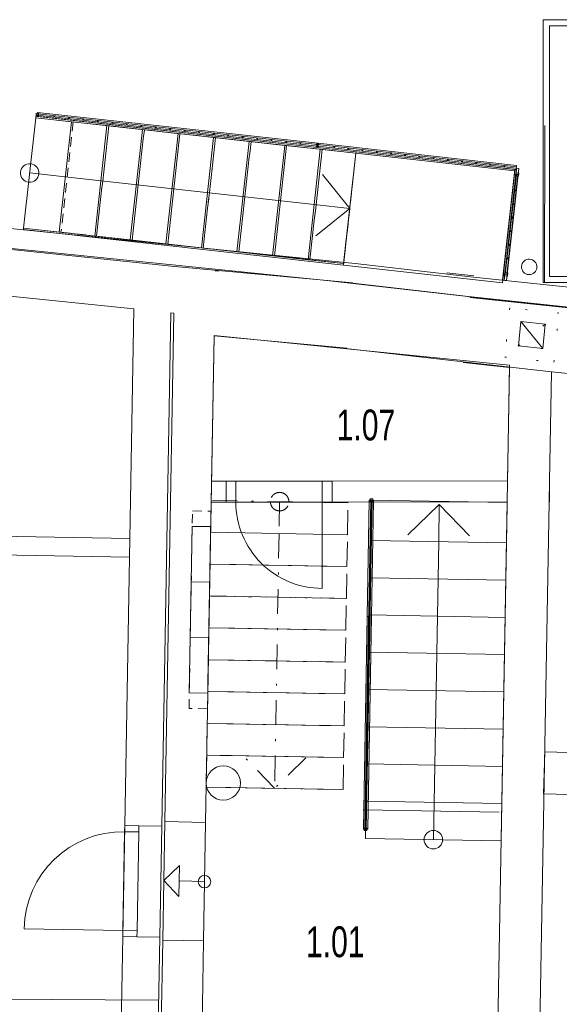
# Model space of a CAD drawing. Header units: millimetres. Extents: x 28262 to 240133, y -152087 to 56534.
# Tile 101 of 107: x 204353 to 208727, y 3562 to 11541. Entities that reach past the tile are written whole.
import ezdxf

# ---------------------------------------------------------------- set-up
doc = ezdxf.new("R2010")
doc.units = ezdxf.units.MM
doc.header["$MEASUREMENT"] = 0
for name, pattern in [('Tečkovaná L', [257.5, 15, -242.5]), ('Čerchovaná', [450, 200, -117.5, 15, -117.5]), ('Čárkovaná S', [125, 75, -50])]:
    doc.linetypes.add(name, pattern=pattern)
doc.layers.get('0').update_dxf_attribs({"lineweight": 9})
for name, color, linetype, lineweight in [('--písmo', 7, 'Continuous', 25), ('2D prvky - obecné', 7, 'Continuous', 9), ('3D prvky model', 7, 'Continuous', 9), ('Interiér - schodiště', 7, 'Continuous', 9), ('Konstrukce - nosné', 7, 'Continuous', 9), ('Kresby a obrázky', 7, 'Continuous', 9), ('Nové_0', 7, 'Continuous', 9), ('Nové_3D prvky fasada stavajici', 7, 'Continuous', 13), ('Nové_3D prvky model', 7, 'Continuous', 9), ('Nové_Interiér - schodiště', 7, 'Continuous', 9), ('Nové_Konstrukce - nosné', 7, 'Continuous', 9), ('Nové_Kresby a obrázky', 9, 'Continuous', 9), ('Nové_Otvory – Dveře', 7, 'Continuous', 9), ('Nové_TZB - horkovod', 7, 'Continuous', 9), ('Nové_VÝTAH VAR 1', 7, 'Continuous', 9), ('Otvory – Dveře', 7, 'Continuous', 9), ('TZB - voda', 7, 'Continuous', 13), ('Výplně – Řezové', 7, 'Continuous', 9)]:
    doc.layers.add(name, color=color, linetype=linetype, lineweight=lineweight)
doc.styles.add('styl1', font='arial.ttf', dxfattribs={"width": 0.7, "height": 250})

msp = doc.modelspace()

# ---------------------------------------------------------------- linework, layer by layer
at = {"linetype": 'Continuous'}
for p, q in [((207187, 7648.5), (207138.7, 4980.7)), ((207198.5, 7648.3), (207150.2, 4980.5)), ((207162.2, 4980.3), (207210.5, 7648.1)), ((207173.7, 4980.1), (207222, 7647.9)), ((207222, 7647.9), (207187, 7648.5)), ((207194.7, 7658.3), (207194.3, 7638.4)), ((207194.3, 7638.4), (207214.3, 7638)), ((207214.7, 7658), (207194.7, 7658.3)), ((207210.5, 7648.1), (207198.5, 7648.3)), ((207214.3, 7638), (207214.7, 7658)), ((205902.8, 7516.3), (205879, 6166.5)), ((207196, 7508.8), (207208, 7508.6)), ((207202.1, 7514.7), (207201.9, 7502.7)), ((205901.4, 7433.3), (205751.4, 7435.1)), ((207193.8, 7389.4), (207205.8, 7389.2)), ((207199.9, 7395.3), (207199.7, 7383.3)), ((207191.7, 7269.9), (207203.7, 7269.7)), ((207197.8, 7275.8), (207197.5, 7263.8)), ((207189.5, 7150.5), (207201.5, 7150.3)), ((207195.6, 7156.4), (207195.4, 7144.4)), ((207187.3, 7031.1), (207199.3, 7030.8)), ((207193.4, 7036.9), (207193.2, 7024.9)), ((207185.2, 6911.6), (207197.2, 6911.4)), ((207191.3, 6917.5), (207191.1, 6905.5)), ((207183, 6792.2), (207195, 6791.9)), ((207189.1, 6798.1), (207188.9, 6786.1)), ((207169.9, 6702.6), (207138.7, 4980.7)), ((207181.5, 6709.1), (207150.2, 4980.5)), ((207162.2, 4980.3), (207193.6, 6715.8)), ((207205.2, 6722.2), (207169.9, 6702.6)), ((207173.7, 4980.1), (207205.2, 6722.2)), ((207193.6, 6715.8), (207181.5, 6709.1)), ((207180.8, 6672.7), (207192.8, 6672.5)), ((207180.8, 6672.7), (207192.8, 6672.5)), ((207186.9, 6678.6), (207186.7, 6666.6)), ((207186.9, 6678.6), (207186.7, 6666.6)), ((207178.7, 6553.3), (207190.7, 6553.1)), ((207178.7, 6553.3), (207190.7, 6553.1)), ((207184.8, 6559.2), (207184.6, 6547.2)), ((207184.8, 6559.2), (207184.6, 6547.2)), ((207176.5, 6433.8), (207188.5, 6433.6)), ((207176.5, 6433.8), (207188.5, 6433.6)), ((207182.6, 6439.7), (207182.4, 6427.7)), ((207182.6, 6439.7), (207182.4, 6427.7)), ((207174.3, 6314.4), (207186.3, 6314.2)), ((207174.3, 6314.4), (207186.3, 6314.2)), ((207180.4, 6320.3), (207180.2, 6308.3)), ((207180.4, 6320.3), (207180.2, 6308.3)), ((207172.2, 6194.9), (207184.2, 6194.7)), ((207172.2, 6194.9), (207184.2, 6194.7)), ((207178.3, 6200.8), (207178.1, 6188.8)), ((207178.3, 6200.8), (207178.1, 6188.8)), ((207170, 6075.5), (207182, 6075.3)), ((207170, 6075.5), (207182, 6075.3)), ((207176.1, 6081.4), (207175.9, 6069.4)), ((207176.1, 6081.4), (207175.9, 6069.4)), ((207167.8, 5956), (207179.8, 5955.8)), ((207167.8, 5956), (207179.8, 5955.8)), ((207174, 5961.9), (207173.7, 5949.9)), ((207174, 5961.9), (207173.7, 5949.9)), ((207165.7, 5836.6), (207177.7, 5836.4)), ((207165.7, 5836.6), (207177.7, 5836.4)), ((207171.8, 5842.5), (207171.6, 5830.5)), ((207171.8, 5842.5), (207171.6, 5830.5)), ((207163.5, 5717.2), (207175.5, 5716.9)), ((207163.5, 5717.2), (207175.5, 5716.9)), ((207169.6, 5723), (207169.4, 5711)), ((207169.6, 5723), (207169.4, 5711)), ((207161.4, 5597.7), (207173.4, 5597.5)), ((207161.4, 5597.7), (207173.4, 5597.5)), ((207167.5, 5603.6), (207167.2, 5591.6)), ((207167.5, 5603.6), (207167.2, 5591.6)), ((207159.2, 5478.3), (207171.2, 5478)), ((207159.2, 5478.3), (207171.2, 5478)), ((207165.3, 5484.2), (207165.1, 5472.2)), ((207165.3, 5484.2), (207165.1, 5472.2)), ((207157, 5358.8), (207169, 5358.6)), ((207157, 5358.8), (207169, 5358.6)), ((207163.1, 5364.7), (207162.9, 5352.7)), ((207163.1, 5364.7), (207162.9, 5352.7)), ((207154.9, 5239.4), (207166.9, 5239.2)), ((207154.9, 5239.4), (207166.9, 5239.2)), ((207161, 5245.3), (207160.8, 5233.3)), ((207161, 5245.3), (207160.8, 5233.3)), ((207152.7, 5119.9), (207164.7, 5119.7)), ((207152.7, 5119.9), (207164.7, 5119.7)), ((207158.8, 5125.8), (207158.6, 5113.8)), ((207158.8, 5125.8), (207158.6, 5113.8)), ((207138.7, 4980.7), (207173.7, 4980.1)), ((207138.7, 4980.7), (207173.7, 4980.1)), ((207146.4, 4990.6), (207146, 4970.6)), ((207146.4, 4990.6), (207146, 4970.6)), ((207146, 4970.6), (207166, 4970.2)), ((207146, 4970.6), (207166, 4970.2)), ((207166.3, 4990.2), (207146.4, 4990.6)), ((207166.3, 4990.2), (207146.4, 4990.6)), ((207150.2, 4980.5), (207162.2, 4980.3)), ((207150.2, 4980.5), (207162.2, 4980.3)), ((207166, 4970.2), (207166.3, 4990.2)), ((207166, 4970.2), (207166.3, 4990.2))]:
    msp.add_line(p, q, dxfattribs=at)
at = {"layer": '2D prvky - obecné', "linetype": 'Continuous'}
msp.add_line((207136.8, 5138), (208239.8, 5119.7), dxfattribs=at)
at = {"layer": '3D prvky model', "linetype": 'Continuous'}
for p, q in [((205928.6, 8983.2), (205904.9, 7632.2)), ((208324.4, 8742.9), (205928.6, 8983.2)), ((208304.8, 7632.9), (208324.4, 8742.9)), ((205904.9, 7632.2), (208304.8, 7632.9))]:
    msp.add_line(p, q, dxfattribs=at)
at = {"layer": 'Interiér - schodiště', "linetype": 'Continuous'}
for p, q in [((208644.8, 7633), (208647.8, 7803)), ((208644.8, 7633), (208647.8, 7803)), ((208648.2, 7633), (208648.1, 7803)), ((207204.5, 7623.2), (207199.1, 7321.3)), ((207205, 7648.2), (207204.5, 7623.2)), ((208304.8, 7628.6), (207205, 7648.2)), ((207500, 7367.9), (207754.4, 7613.4)), ((207749.1, 7311.5), (207754.4, 7613.4)), ((207754.4, 7613.4), (207999.9, 7359)), ((208644.8, 7633), (208648.2, 7633)), ((207199.1, 7321.3), (207193.8, 7019.4)), ((208299, 7301.7), (207199.1, 7321.3)), ((207199.1, 7321.3), (208299, 7301.7)), ((207711.5, 5198.1), (207749.1, 7311.5)), ((207193.8, 7019.4), (207188.4, 6717.5)), ((208293.6, 6999.8), (207193.8, 7019.4)), ((207193.8, 7019.4), (208293.6, 6999.8)), ((207188.4, 6717.5), (207183, 6415.6)), ((208288.2, 6697.9), (207188.4, 6717.5)), ((207188.4, 6717.5), (208288.2, 6697.9)), ((207183, 6415.6), (207177.7, 6113.6)), ((208282.9, 6396), (207183, 6415.6)), ((207183, 6415.6), (208282.9, 6396)), ((207177.7, 6113.6), (207172.3, 5811.7)), ((208277.5, 6094.1), (207177.7, 6113.6)), ((207177.7, 6113.6), (208277.5, 6094.1)), ((207172.3, 5811.7), (207166.9, 5509.8)), ((208272.1, 5792.2), (207172.3, 5811.7)), ((207172.3, 5811.7), (208272.1, 5792.2)), ((208609.3, 5608.1), (208599.5, 5268.3)), ((209112.6, 5593.7), (208609.3, 5608.1)), ((207166.9, 5509.8), (207161.5, 5207.9)), ((208266.7, 5490.3), (207166.9, 5509.8)), ((207166.9, 5509.8), (208266.7, 5490.3)), ((208599.5, 5268.3), (209102.8, 5253.8)), ((207161.5, 5207.9), (207156.2, 4906)), ((208261.4, 5188.4), (207161.5, 5207.9)), ((207161.5, 5207.9), (208261.4, 5188.4)), ((207706.1, 4896.2), (207711.5, 5198.1)), ((207156.2, 4906), (208256, 4886.5))]:
    msp.add_line(p, q, dxfattribs=at)
at = {"layer": 'Interiér - schodiště', "linetype": 'Čerchovaná'}
for p, q in [((205905.1, 7645.4), (205900.5, 7387.3)), ((207014.9, 7625.8), (205905.1, 7645.4)), ((206460, 7635.6), (206455.5, 7377.5)), ((206460, 7635.6), (206455.5, 7377.5)), ((207010.4, 7367.7), (207014.9, 7625.8)), ((206455.5, 7377.5), (206423.6, 5570.9)), ((206455.5, 7377.5), (206423.6, 5570.9)), ((207005.8, 7109.7), (207010.4, 7367.7)), ((207001.3, 6851.6), (207005.8, 7109.7)), ((206996.7, 6593.5), (207001.3, 6851.6)), ((205886.9, 6613), (205882.4, 6354.9)), ((206992.2, 6335.4), (206996.7, 6593.5)), ((205882.4, 6354.9), (205877.8, 6096.8)), ((206987.6, 6077.3), (206992.2, 6335.4)), ((205877.8, 6096.8), (205873.3, 5838.7)), ((206983.1, 5819.2), (206987.6, 6077.3)), ((205873.3, 5838.7), (205868.7, 5580.6)), ((206978.6, 5561.1), (206983.1, 5819.2)), ((205868.7, 5580.6), (205864.2, 5322.5)), ((206419.1, 5312.8), (206173.5, 5567.1)), ((206419.1, 5312.8), (206173.5, 5567.1)), ((206423.6, 5570.9), (206419.1, 5312.8)), ((206423.6, 5570.9), (206419.1, 5312.8)), ((206974, 5303), (206978.6, 5561.1))]:
    msp.add_line(p, q, dxfattribs=at)
at = {"layer": 'Interiér - schodiště'}
for p, q in [((208299, 7301.7), (208304.3, 7603.6)), ((208304.3, 7603.6), (208304.8, 7628.6)), ((208293.6, 6999.8), (208299, 7301.7)), ((208288.2, 6697.9), (208293.6, 6999.8)), ((208282.9, 6396), (208288.2, 6697.9)), ((208277.5, 6094.1), (208282.9, 6396)), ((208272.1, 5792.2), (208277.5, 6094.1)), ((208266.7, 5490.3), (208272.1, 5792.2)), ((208261.4, 5188.4), (208266.7, 5490.3)), ((208256, 4886.5), (208261.4, 5188.4))]:
    msp.add_line(p, q, dxfattribs=at)
at = {"layer": 'Interiér - schodiště', "linetype": 'Čerchovaná'}
for start, end in [(0, 180), (0, 180), (180, 0), (180, 0)]:
    msp.add_arc((206460, 7635.6), 75, start, end, dxfattribs=at)
at = {"layer": 'Interiér - schodiště', "linetype": 'Continuous'}
for start, end in [(0, 180), (180, 0)]:
    msp.add_arc((207706.1, 4896.2), 75, start, end, dxfattribs=at)
at = {"layer": 'Konstrukce - nosné', "linetype": 'Continuous'}
for p, q in [((205608.4, 9540.1), (204260.2, 9680.4)), ((207053.9, 9408.1), (205608.4, 9540.3)), ((205970, 9502.5), (205937.8, 9505.8)), ((208723.2, 9214.5), (206863.6, 9425.4)), ((204221.4, 9307.5), (205277.3, 9197.6)), ((211080.4, 8968.6), (208002.7, 9289.6)), ((205277.3, 9197.6), (205204.1, 5010.6)), ((205504, 5005.3), (205576.8, 9166.4)), ((205576.8, 9166.4), (205601.8, 9163.8)), ((205601.8, 9163.8), (205599.1, 9009)), ((205599.1, 9009), (205529.7, 5042.3)), ((205859.7, 5036.5), (205928.6, 8978.8)), ((205928.6, 8978.8), (207005.6, 8880.3)), ((206803.9, 8898.8), (208663.5, 8687.8)), ((207947.7, 8762.5), (208324.1, 8723.2)), ((208324.1, 8723.2), (208307.7, 7802.9)), ((208647.8, 7803), (208663.5, 8687.8)), ((208663.5, 8687.8), (211025.4, 8441.5)), ((206025.4, 7802.3), (205908, 7802.2)), ((206025.4, 7632.3), (206025.4, 7802.3)), ((208307.7, 7802.9), (206885.4, 7802.5)), ((206885.4, 7632.5), (206885.4, 7802.5)), ((205905, 7632.2), (206025.4, 7632.3)), ((206885.4, 7632.5), (208304.7, 7632.9)), ((208304.7, 7632.9), (208187.2, 1007.1)), ((208527.2, 1007.2), (208644.8, 7633)), ((205244.6, 7336.9), (201456.7, 7403.6)), ((201454.1, 7253.6), (205241.9, 7186.9)), ((205859.7, 5036.5), (205529.7, 5042.3)), ((205204.1, 5010.6), (205319, 5008.6)), ((205319, 5008.6), (205504, 5005.3)), ((205188.3, 4110.7), (205173.9, 3287.5)), ((205188.3, 4110.7), (205303.3, 4108.7)), ((205303.3, 4108.7), (205488.3, 4105.5)), ((205473.9, 3282.3), (205488.3, 4105.5)), ((205512.9, 4082.4), (205499.5, 3316.9)), ((205842.9, 4076.6), (205512.9, 4082.4)), ((205829.5, 3311.1), (205842.9, 4076.6)), ((205477.1, 3595.2), (201390.2, 3624.2))]:
    msp.add_line(p, q, dxfattribs=at)
at = {"layer": 'Konstrukce - nosné', "linetype": 'Tečkovaná L'}
for p, q in [((208325.9, 9205), (208284.8, 8807.1)), ((208325.9, 9205), (208284.8, 8807.1)), ((208723.8, 9163.9), (208325.9, 9205)), ((208723.8, 9163.9), (208325.9, 9205)), ((208682.7, 8766.1), (208723.8, 9163.9)), ((208682.7, 8766.1), (208723.8, 9163.9)), ((208394.5, 8896.3), (208415.1, 9095.3)), ((208394.5, 8896.3), (208415.1, 9095.3)), ((208394.5, 8896.3), (208614, 9074.7)), ((208394.5, 8896.3), (208614, 9074.7)), ((208415.1, 9095.3), (208614, 9074.7)), ((208415.1, 9095.3), (208593.5, 8875.8)), ((208415.1, 9095.3), (208614, 9074.7)), ((208415.1, 9095.3), (208593.5, 8875.8)), ((208614, 9074.7), (208593.5, 8875.8)), ((208614, 9074.7), (208593.5, 8875.8)), ((208593.5, 8875.8), (208394.5, 8896.3)), ((208593.5, 8875.8), (208394.5, 8896.3)), ((208284.8, 8807.1), (208682.7, 8766.1)), ((208284.8, 8807.1), (208682.7, 8766.1))]:
    msp.add_line(p, q, dxfattribs=at)
at = {"layer": 'Kresby a obrázky', "linetype": 'Continuous'}
for p, q in [((208079.7, 9287.4), (208318.9, 9260.3)), ((208192.9, 8736.5), (208023.8, 8754.3)), ((205520.8, 4565.1), (205649, 4686.8)), ((205649, 4686.8), (205642.5, 4436.9)), ((205520.8, 4565.1), (205642.5, 4436.9)), ((205850.7, 4556.5), (205645.8, 4561.9))]:
    msp.add_line(p, q, dxfattribs=at)
msp.add_circle((205850.7, 4556.5), 51, dxfattribs=at)
at = {"layer": 'Nové_0', "linetype": 'Continuous'}
for p, q in [((204487.7, 10783.9), (204485.6, 10764)), ((204507.6, 10781.7), (204487.7, 10783.9)), ((204498.5, 10790.2), (204494.7, 10755.4)), ((204497.2, 10778.8), (204495.9, 10766.9)), ((204497.2, 10778.8), (204495.9, 10766.9)), ((206767.5, 10529.2), (204497.2, 10778.8)), ((206767.5, 10529.2), (204497.2, 10778.8)), ((206768.7, 10540.6), (204498.5, 10790.2)), ((204505.4, 10761.8), (204507.6, 10781.7)), ((204485.6, 10764), (204505.4, 10761.8)), ((204494.7, 10755.4), (206764.9, 10505.9)), ((204495.9, 10766.9), (206766.1, 10517.3)), ((204495.9, 10766.9), (206766.1, 10517.3)), ((204627.9, 10758.4), (204639.8, 10757.1)), ((204633.2, 10751.8), (204634.5, 10763.7)), ((204745.3, 10745.5), (204757.2, 10744.2)), ((204750.6, 10738.9), (204751.9, 10750.8)), ((204862.7, 10732.6), (204874.6, 10731.3)), ((204868, 10726), (204869.3, 10737.9)), ((204980.1, 10719.7), (204992, 10718.4)), ((204985.4, 10713.1), (204986.7, 10725)), ((205097.5, 10706.8), (205109.4, 10705.5)), ((205102.8, 10700.2), (205104.1, 10712.1)), ((205214.9, 10693.9), (205226.8, 10692.6)), ((205220.2, 10687.3), (205221.5, 10699.2)), ((205332.2, 10681), (205344.2, 10679.7)), ((205337.6, 10674.3), (205338.9, 10686.3)), ((205449.6, 10668.1), (205461.6, 10666.7)), ((205455, 10661.4), (205456.3, 10673.4)), ((205567, 10655.2), (205579, 10653.8)), ((205572.3, 10648.5), (205573.7, 10660.5)), ((205684.4, 10642.2), (205696.4, 10640.9)), ((205689.7, 10635.6), (205691, 10647.6)), ((205801.8, 10629.3), (205813.7, 10628)), ((205807.1, 10622.7), (205808.4, 10634.6)), ((205919.2, 10616.4), (205931.1, 10615.1)), ((205924.5, 10609.8), (205925.8, 10621.7)), ((206036.6, 10603.5), (206048.5, 10602.2)), ((206041.9, 10596.9), (206043.2, 10608.8)), ((206154, 10590.6), (206165.9, 10589.3)), ((206159.3, 10584), (206160.6, 10595.9)), ((206271.4, 10577.7), (206283.3, 10576.4)), ((206276.7, 10571.1), (206278, 10583)), ((206388.8, 10564.8), (206400.7, 10563.5)), ((206394.1, 10558.2), (206395.4, 10570.1)), ((206506.2, 10551.9), (206518.1, 10550.6)), ((206511.5, 10545.3), (206512.8, 10557.2)), ((206623.6, 10539), (206635.5, 10537.7)), ((206628.9, 10532.4), (206630.2, 10544.3)), ((206758, 10534.3), (206755.8, 10514.4)), ((206777.8, 10532.1), (206758, 10534.3)), ((206768.7, 10540.6), (206764.9, 10505.9)), ((206764.9, 10505.9), (206768.7, 10540.6)), ((208380.5, 10360.9), (206768.7, 10540.6)), ((206755.8, 10514.4), (206775.6, 10512.2)), ((206764.9, 10505.9), (208376.6, 10326.1)), ((206767.5, 10529.2), (206766.1, 10517.3)), ((206767.5, 10529.2), (206766.1, 10517.3)), ((206766.1, 10517.3), (206767.5, 10529.2)), ((206766.1, 10517.3), (206767.5, 10529.2)), ((206766.1, 10517.3), (208377.8, 10337.5)), ((206766.1, 10517.3), (208377.8, 10337.5)), ((208379.2, 10349.5), (206767.5, 10529.2)), ((208379.2, 10349.5), (206767.5, 10529.2)), ((206775.6, 10512.2), (206777.8, 10532.1)), ((206907.8, 10507.5), (206895.8, 10508.9)), ((206902.5, 10514.2), (206901.1, 10502.2)), ((207022.9, 10494.7), (207011, 10496)), ((207017.6, 10501.3), (207016.3, 10489.4)), ((207138, 10481.8), (207126.1, 10483.2)), ((207132.7, 10488.5), (207131.4, 10476.6)), ((207253.1, 10469), (207241.2, 10470.3)), ((207247.8, 10475.6), (207246.5, 10463.7)), ((207368.2, 10456.2), (207356.3, 10457.5)), ((207363, 10462.8), (207361.6, 10450.9)), ((207483.4, 10443.3), (207471.4, 10444.7)), ((207478.1, 10450), (207476.7, 10438)), ((207598.5, 10430.5), (207586.6, 10431.8)), ((207593.2, 10437.1), (207591.9, 10425.2)), ((207713.6, 10417.7), (207701.7, 10419)), ((207708.3, 10424.3), (207707, 10412.4)), ((207828.7, 10404.8), (207816.8, 10406.1)), ((207823.4, 10411.4), (207822.1, 10399.5)), ((207943.9, 10392), (207931.9, 10393.3)), ((207938.6, 10398.6), (207937.2, 10386.7)), ((208059, 10379.1), (208047.1, 10380.5)), ((208053.7, 10385.8), (208052.4, 10373.8)), ((208168.8, 10372.9), (208167.5, 10361)), ((208174.1, 10366.3), (208162.2, 10367.6)), ((208289.2, 10353.5), (208277.3, 10354.8)), ((208283.9, 10360.1), (208282.6, 10348.2)), ((208373.7, 10299.9), (208370.9, 10275.1)), ((208398.5, 10297.2), (208373.7, 10299.9)), ((208380.3, 10336.9), (208374.8, 10287.2)), ((208376.6, 10326.1), (208380.5, 10360.9)), ((208377.8, 10337.5), (208379.2, 10349.5)), ((208377.8, 10337.5), (208379.2, 10349.5)), ((208400.2, 10334.7), (208380.3, 10336.9)), ((208394.7, 10285), (208400.2, 10334.7)), ((208395.8, 10272.3), (208398.5, 10297.2)), ((208374.8, 10287.2), (208285.2, 9478.8)), ((208378.8, 10286.8), (208289.1, 9478.4)), ((208301.1, 9477), (208390.7, 10285.4)), ((208305, 9476.6), (208394.7, 10285)), ((208370.9, 10275.1), (208395.8, 10272.3)), ((208390.7, 10285.4), (208378.8, 10286.8)), ((208364.4, 10157.1), (208376.3, 10155.8)), ((208371, 10162.4), (208369.7, 10150.5)), ((208352.2, 10047.3), (208364.1, 10046)), ((208358.8, 10052.6), (208357.5, 10040.6)), ((208340, 9937.5), (208352, 9936.1)), ((208346.7, 9942.8), (208345.3, 9930.8)), ((208327.9, 9827.7), (208339.8, 9826.3)), ((208334.5, 9833), (208333.2, 9821)), ((208315.7, 9717.9), (208327.6, 9716.5)), ((208322.3, 9723.2), (208321, 9711.2)), ((208303.5, 9608), (208315.4, 9606.7)), ((208310.1, 9613.3), (208308.8, 9601.4)), ((207816, 9490.7), (208033.7, 9466.8)), ((208285.2, 9478.8), (208279.7, 9429.1)), ((208279.7, 9429.1), (208299.5, 9426.9)), ((208284.1, 9491.5), (208281.3, 9466.6)), ((208281.3, 9466.6), (208306.1, 9463.9)), ((208308.9, 9488.7), (208284.1, 9491.5)), ((208289.1, 9478.4), (208301.1, 9477)), ((208299.5, 9426.9), (208305, 9476.6)), ((208306.1, 9463.9), (208308.9, 9488.7)), ((205751.4, 7436), (205743.5, 6986.1)), ((205743.2, 6986.1), (205735.3, 6536.1)), ((205743.5, 6986.1), (205893.4, 6983.4)), ((205735.5, 6536.1), (205727.6, 6085.2)), ((205735.3, 6536.1), (205885.2, 6533.5)), ((205727.6, 6085.2), (205877.6, 6082.6))]:
    msp.add_line(p, q, dxfattribs=at)
at = {"layer": 'Nové_3D prvky fasada stavajici', "linetype": 'Continuous'}
for start, end in [(87.22919, 267.22919), (267.22919, 87.22919)]:
    msp.add_arc((208483.3, 9538), 62.5, start, end, dxfattribs=at)
at = {"layer": 'Nové_3D prvky model', "linetype": 'Continuous'}
for p, q in [((207077.7, 10459.1), (206977.2, 9552.6)), ((207079.1, 10471), (207077.7, 10459.1)), ((208365.8, 10316.3), (207077.7, 10459.1)), ((207077.7, 10459.1), (208365.8, 10316.3)), ((208367.2, 10328.2), (207079.1, 10471)), ((208265.3, 9409.8), (208365.8, 10316.3)), ((208367.2, 10328.2), (208267.5, 9429.3)), ((208279.4, 9428), (208379.1, 10326.9)), ((208365.8, 10316.3), (208367.2, 10328.2)), ((208379.1, 10326.9), (208367.2, 10328.2)), ((206977.2, 9552.6), (208265.3, 9409.8)), ((208267.5, 9429.3), (208279.4, 9428))]:
    msp.add_line(p, q, dxfattribs=at)
at = {"layer": 'Nové_Interiér - schodiště', "linetype": 'Continuous'}
for p, q in [((204483.6, 10746.7), (204384.5, 9852.2)), ((204485, 10758.6), (204483.6, 10746.7)), ((204483.6, 10746.7), (207077.7, 10459.1)), ((204771.9, 10714.8), (204483.6, 10746.7)), ((207079.1, 10471), (204485, 10758.6)), ((204672.7, 9820.2), (204771.9, 10714.8)), ((204771.9, 10714.8), (204672.7, 9820.2)), ((205060.1, 10682.8), (204771.9, 10714.8)), ((204960.9, 9788.3), (205060.1, 10682.8)), ((205060.1, 10682.8), (204960.9, 9788.3)), ((205348.3, 10650.8), (205060.1, 10682.8)), ((205249.2, 9756.3), (205348.3, 10650.8)), ((205348.3, 10650.8), (205249.2, 9756.3)), ((205636.6, 10618.9), (205348.3, 10650.8)), ((205537.4, 9724.4), (205636.6, 10618.9)), ((205636.6, 10618.9), (205537.4, 9724.4)), ((205924.8, 10586.9), (205636.6, 10618.9)), ((205825.6, 9692.4), (205924.8, 10586.9)), ((205924.8, 10586.9), (205825.6, 9692.4)), ((206213, 10555), (205924.8, 10586.9)), ((206113.9, 9660.4), (206213, 10555)), ((206213, 10555), (206113.9, 9660.4)), ((206501.3, 10523), (206213, 10555)), ((206402.1, 9628.5), (206501.3, 10523)), ((206501.3, 10523), (206402.1, 9628.5)), ((206789.5, 10491.1), (206501.3, 10523)), ((206690.3, 9596.5), (206789.5, 10491.1)), ((206789.5, 10491.1), (206690.3, 9596.5)), ((207077.7, 10459.1), (206789.5, 10491.1)), ((206978.6, 9564.6), (207077.7, 10459.1)), ((207077.7, 10459.1), (207079.1, 10471)), ((204434, 10299.5), (204722.3, 10267.5)), ((204722.3, 10267.5), (206739.9, 10043.8)), ((206807.2, 10287.9), (207028.1, 10011.8)), ((206739.9, 10043.8), (207028.1, 10011.8)), ((207028.1, 10011.8), (206752.1, 9790.9)), ((204384.5, 9852.2), (204383.1, 9840.3)), ((204383.1, 9840.3), (206977.2, 9552.6)), ((206978.6, 9564.6), (204384.5, 9852.2)), ((204384.5, 9852.2), (204672.7, 9820.2)), ((204672.7, 9820.2), (204960.9, 9788.3)), ((204960.9, 9788.3), (205249.2, 9756.3)), ((205249.2, 9756.3), (205537.4, 9724.4)), ((205537.4, 9724.4), (205825.6, 9692.4)), ((205825.6, 9692.4), (206113.9, 9660.4)), ((206113.9, 9660.4), (206402.1, 9628.5)), ((206402.1, 9628.5), (206690.3, 9596.5)), ((206690.3, 9596.5), (206978.6, 9564.6)), ((206977.2, 9552.6), (206978.6, 9564.6))]:
    msp.add_line(p, q, dxfattribs=at)
at = {"layer": 'Nové_Interiér - schodiště', "linetype": 'Čárkovaná S'}
for p, q in [((204787, 10713.1), (204687.8, 9818.6)), ((205075.2, 10681.1), (204787, 10713.1)), ((204976, 9786.6), (205075.2, 10681.1)), ((205075.2, 10681.1), (204976, 9786.6)), ((205363.4, 10649.2), (205075.2, 10681.1)), ((205264.3, 9754.6), (205363.4, 10649.2)), ((205363.4, 10649.2), (205264.3, 9754.6)), ((205651.7, 10617.2), (205363.4, 10649.2)), ((205552.5, 9722.7), (205651.7, 10617.2)), ((205651.7, 10617.2), (205552.5, 9722.7)), ((205939.9, 10585.3), (205651.7, 10617.2)), ((205840.7, 9690.7), (205939.9, 10585.3)), ((205939.9, 10585.3), (205840.7, 9690.7)), ((206228.1, 10553.3), (205939.9, 10585.3)), ((206129, 9658.8), (206228.1, 10553.3)), ((206228.1, 10553.3), (206129, 9658.8)), ((206516.4, 10521.3), (206228.1, 10553.3)), ((206417.2, 9626.8), (206516.4, 10521.3)), ((206516.4, 10521.3), (206417.2, 9626.8)), ((206804.6, 10489.4), (206516.4, 10521.3)), ((206705.4, 9594.9), (206804.6, 10489.4)), ((206804.6, 10489.4), (206705.4, 9594.9)), ((207077.7, 10459.1), (206804.6, 10489.4)), ((206978.6, 9564.6), (207077.7, 10459.1)), ((204687.8, 9818.6), (204976, 9786.6)), ((204976, 9786.6), (205264.3, 9754.6)), ((205264.3, 9754.6), (205552.5, 9722.7)), ((205552.5, 9722.7), (205840.7, 9690.7)), ((205840.7, 9690.7), (206129, 9658.8)), ((206129, 9658.8), (206417.2, 9626.8)), ((206417.2, 9626.8), (206705.4, 9594.9)), ((206705.4, 9594.9), (206978.6, 9564.6))]:
    msp.add_line(p, q, dxfattribs=at)
at = {"layer": 'Nové_Interiér - schodiště', "linetype": 'Continuous'}
for start, end in [(84.68203, 264.68203), (264.68203, 84.68203)]:
    msp.add_arc((204434, 10299.5), 75, start, end, dxfattribs=at)
at = {"layer": 'Nové_Konstrukce - nosné', "linetype": 'Continuous'}
for p, q in [((207071, 9565.2), (204277.2, 9848.2)), ((204261.1, 9689.1), (207053.8, 9406.1)), ((208008.1, 9456.6), (207071, 9565.2)), ((210468, 9197.5), (208008.1, 9456.6)), ((207053.8, 9406.1), (207990.5, 9297.6)), ((207990.5, 9297.6), (210468.3, 9036.6))]:
    msp.add_line(p, q, dxfattribs=at)
at = {"layer": 'Nové_Kresby a obrázky', "linetype": 'Čárkovaná S'}
for p, q in [((205725.4, 5960.2), (205753.6, 7561)), ((205753.6, 7561), (205903.6, 7558.3)), ((205903.6, 7558.3), (205875.4, 5957.6)), ((205875.4, 5957.6), (205725.4, 5960.2))]:
    msp.add_line(p, q, dxfattribs=at)
at = {"layer": 'Nové_Otvory – Dveře'}
for p, q in [((205900.5, 7387.3), (207010.4, 7367.7)), ((205896, 7129.2), (207005.8, 7109.7)), ((207005.8, 7109.7), (205896, 7129.2)), ((205891.5, 6871.1), (207001.3, 6851.6)), ((207001.3, 6851.6), (205891.5, 6871.1)), ((205886.9, 6613), (206996.7, 6593.5)), ((206996.7, 6593.5), (205886.9, 6613)), ((205882.4, 6354.9), (206992.2, 6335.4)), ((206992.2, 6335.4), (205882.4, 6354.9)), ((205877.8, 6096.8), (206987.6, 6077.3)), ((206987.6, 6077.3), (205877.8, 6096.8)), ((205873.3, 5838.7), (206983.1, 5819.2)), ((206983.1, 5819.2), (205873.3, 5838.7)), ((205868.7, 5580.6), (206978.6, 5561.1)), ((206978.6, 5561.1), (205868.7, 5580.6)), ((205864.2, 5322.5), (206974, 5303))]:
    msp.add_line(p, q, dxfattribs=at)
at = {"layer": 'Nové_Otvory – Dveře', "linetype": 'Čerchovaná'}
for p, q in [((205896, 7129.2), (207005.8, 7109.7)), ((207005.8, 7109.7), (205896, 7129.2)), ((205891.5, 6871.1), (207001.3, 6851.6)), ((207001.3, 6851.6), (205891.5, 6871.1)), ((205886.9, 6613), (206996.7, 6593.5)), ((206996.7, 6593.5), (205886.9, 6613)), ((205882.4, 6354.9), (206992.2, 6335.4)), ((206992.2, 6335.4), (205882.4, 6354.9)), ((205877.8, 6096.8), (206987.6, 6077.3)), ((206987.6, 6077.3), (205877.8, 6096.8)), ((205873.3, 5838.7), (206983.1, 5819.2)), ((206983.1, 5819.2), (205873.3, 5838.7)), ((205868.7, 5580.6), (206978.6, 5561.1)), ((206978.6, 5561.1), (205868.7, 5580.6)), ((206673.5, 5558.3), (206419.1, 5312.8)), ((206673.5, 5558.3), (206419.1, 5312.8)), ((205864.2, 5322.5), (206974, 5303))]:
    msp.add_line(p, q, dxfattribs=at)
at = {"layer": 'Nové_Otvory – Dveře', "linetype": 'Continuous'}
for p, q in [((205204.1, 5010.6), (205188.3, 4110.7)), ((205203.2, 4960.6), (205189.2, 4160.7)), ((205203.2, 4960.6), (205204.1, 5010.6)), ((205318.2, 4958.6), (205203.2, 4960.6)), ((205204.1, 5010.6), (205319, 5008.6)), ((205204.1, 5010.6), (205319, 5008.6)), ((205204.1, 5010.6), (205319, 5008.6)), ((205304.2, 4158.7), (205318.2, 4958.6)), ((205319, 5008.6), (205318.2, 4958.6)), ((205319, 5008.6), (205504, 5005.3)), ((205504, 5005.3), (205488.3, 4105.5)), ((205189.2, 4160.7), (204389.3, 4174.7)), ((205188.3, 4110.7), (205189.2, 4160.7)), ((205189.2, 4160.7), (205304.2, 4158.7)), ((205304.2, 4158.7), (205303.3, 4108.7)), ((205303.3, 4108.7), (205188.3, 4110.7)), ((205188.3, 4110.7), (205303.3, 4108.7)), ((205188.3, 4110.7), (205303.3, 4108.7)), ((205303.3, 4108.7), (205488.3, 4105.5))]:
    msp.add_line(p, q, dxfattribs=at)
msp.add_arc((205189.2, 4160.7), 800, 88.99755, 178.99755, dxfattribs=at)
at = {"layer": 'Nové_Otvory – Dveře', "linetype": 'Continuous', "extrusion": (0, 0, -1)}
msp.add_ellipse((206805.4, 7632.5), major_axis=(-495, 495), ratio=1, start_param=3.926696, end_param=5.497493, dxfattribs=at)
at = {"layer": 'Nové_TZB - horkovod', "linetype": 'Continuous'}
msp.add_line((208608.4, 10684.8), (208606.8, 9411.4), dxfattribs=at)
at = {"layer": 'Nové_VÝTAH VAR 1', "linetype": 'Continuous'}
for p, q in [((210307.5, 11541.2), (208596.5, 11541.2)), ((208596.5, 11541.2), (208596.5, 9411.2)), ((208646.5, 11491.2), (210257.5, 11491.2)), ((208646.5, 9461.2), (208646.5, 11491.2)), ((208870.2, 9461.2), (208646.5, 9461.2)), ((208596.5, 9411.2), (208870.2, 9411.2))]:
    msp.add_line(p, q, dxfattribs=at)
at = {"layer": 'Otvory – Dveře', "linetype": 'Continuous'}
for p, q in [((206025.4, 7802.3), (206885.4, 7802.5)), ((206025.4, 7802.3), (206105.4, 7802.3)), ((206025.4, 7632.3), (206025.4, 7802.3)), ((206025.4, 7632.3), (206025.4, 7802.3)), ((206025.4, 7632.3), (206025.4, 7802.3)), ((206105.4, 7802.3), (206105.4, 7632.3)), ((206805.4, 7632.5), (206805.4, 7802.5)), ((206805.4, 7802.5), (206885.4, 7802.5)), ((206885.4, 7802.5), (206885.4, 7632.5)), ((206885.4, 7632.5), (206885.4, 7802.5)), ((206885.4, 7632.5), (206885.4, 7802.5)), ((206025.4, 7632.3), (206885.4, 7632.5)), ((206105.4, 7632.3), (206025.4, 7632.3)), ((206885.4, 7632.5), (206805.4, 7632.5)), ((206805.4, 7632.5), (206805.6, 6932.5)), ((205512.9, 4082.4), (205529.7, 5042.3)), ((205859.7, 5036.5), (205529.7, 5042.3)), ((205842.9, 4076.6), (205859.7, 5036.5)), ((205842.9, 4076.6), (205512.9, 4082.4))]:
    msp.add_line(p, q, dxfattribs=at)
at = {"layer": 'TZB - voda', "linetype": 'Continuous'}
msp.add_circle((206002.9, 5355.3), 138.7, dxfattribs=at)
at = {"layer": 'Výplně – Řezové', "linetype": 'Continuous'}
for p, q in [((208395.4, 8897.7), (208415.2, 9095.2)), ((208415.2, 9095.2), (208594.1, 8875.4)), ((208612.5, 9074.6), (208415.2, 9095.2)), ((208415.2, 9095.2), (208594.1, 8875.4)), ((208594.1, 8875.4), (208612.5, 9074.6)), ((208594.1, 8875.4), (208395.4, 8897.7))]:
    msp.add_line(p, q, dxfattribs=at)

# ---------------------------------------------------------------- texts
at = {"layer": '--písmo', "style": 'styl1', "width": 0.7}
for s, p in [('1.07', (206921.5, 8131.8)), ('1.01', (206672.8, 3944))]:
    msp.add_text(s, height=250, dxfattribs=at).set_placement(p)

doc.saveas('drawing.dxf')
